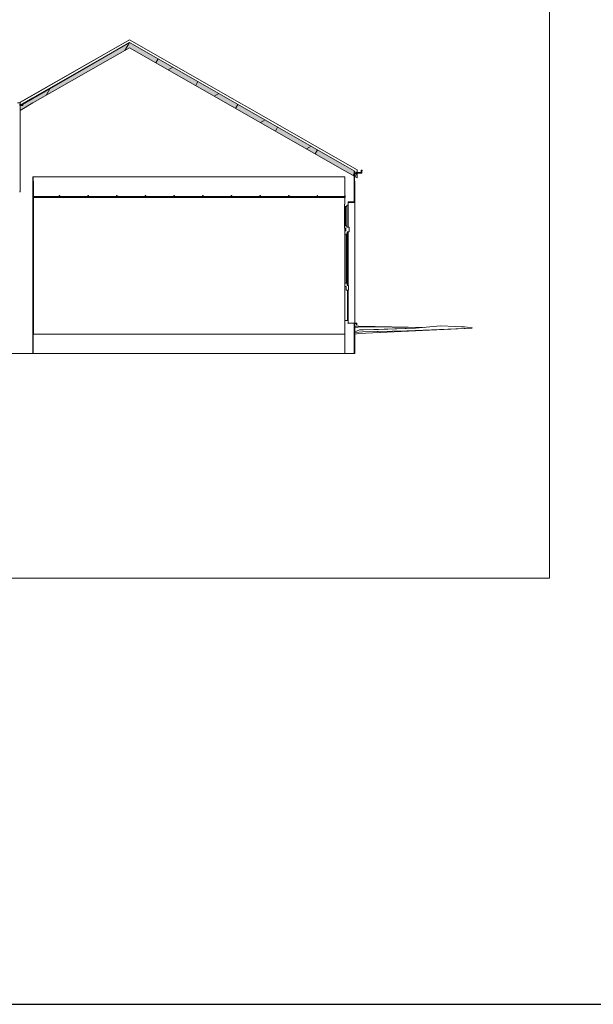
# Model space of a CAD drawing. Header units: metres. Extents: x 0 to 0.84, y 0 to 0.297.
# Tile 15 of 17: x 0.741 to 0.766, y 0.21 to 0.253. Entities that reach past the tile are written whole.
import ezdxf

# ---------------------------------------------------------------- set-up
doc = ezdxf.new("R2010")
doc.units = ezdxf.units.M
for name, color, linetype, lineweight in [('Architektur Allgemein', 7, 'Continuous', 25), ('Dachhaut', 1, 'Continuous', 25), ('Decke', 7, 'Continuous', 50), ('Fassade', 7, 'Continuous', 25), ('Fenster', 7, 'Continuous', 25), ('Fensterbank', 5, 'Continuous', 25), ('Legende_ Beschreibung', 7, 'Continuous', 25), ('Standard', 7, 'Continuous', 25), ('Wand', 7, 'Continuous', 50)]:
    doc.layers.add(name, color=color, linetype=linetype, lineweight=lineweight)

msp = doc.modelspace()

# ---------------------------------------------------------------- hatches: boundary and pattern name
at = {"layer": 'Dachhaut', "linetype": 'Continuous', "lineweight": 13, "true_color": 0xa0a0a0, "transparency": 33554687}
for points in [[(0.745908, 0.251922), (0.741134, 0.2492), (0.741134, 0.248969), (0.745908, 0.251692)], [(0.755843, 0.246255), (0.745908, 0.251922), (0.745908, 0.251692), (0.755843, 0.246025)]]:
    msp.add_hatch(color=253, dxfattribs=at).paths.add_polyline_path(points)

# ---------------------------------------------------------------- linework, layer by layer
at = {"layer": 'Architektur Allgemein', "color": 7, "linetype": 'Continuous', "lineweight": 13, "transparency": 33554687}
for p, q in [((0.741237, 0.249195), (0.741134, 0.249195)), ((0.741134, 0.249175), (0.741257, 0.249175)), ((0.741237, 0.249258), (0.741237, 0.249195)), ((0.741257, 0.249175), (0.741257, 0.24927)), ((0.755777, 0.246293), (0.755777, 0.246235)), ((0.755777, 0.246235), (0.756037, 0.246235)), ((0.755797, 0.246255), (0.755797, 0.246281)), ((0.756017, 0.246255), (0.755797, 0.246255)), ((0.756017, 0.246355), (0.756017, 0.246255)), ((0.756057, 0.246355), (0.756017, 0.246355)), ((0.756037, 0.246235), (0.756037, 0.246335)), ((0.756037, 0.246335), (0.756057, 0.246335)), ((0.756057, 0.246335), (0.756057, 0.246355))]:
    msp.add_line(p, q, dxfattribs=at)
at = {"layer": 'Dachhaut', "color": 7, "linetype": 'Continuous', "lineweight": 13, "transparency": 33554687}
for p, q in [((0.745908, 0.252037), (0.741134, 0.249315)), ((0.755843, 0.24637), (0.745908, 0.252037)), ((0.741134, 0.249166), (0.745908, 0.251922)), ((0.741694, 0.249519), (0.745908, 0.251922)), ((0.745908, 0.251922), (0.741694, 0.249519)), ((0.741694, 0.249289), (0.745908, 0.251692)), ((0.745709, 0.251579), (0.745907, 0.251922)), ((0.745908, 0.251922), (0.755304, 0.246562)), ((0.755304, 0.246562), (0.745908, 0.251922)), ((0.745908, 0.251692), (0.755304, 0.246332)), ((0.747057, 0.251036), (0.747157, 0.25121)), ((0.747594, 0.25073), (0.747795, 0.250846)), ((0.742266, 0.249615), (0.742464, 0.249958)), ((0.748794, 0.250046), (0.748894, 0.250219)), ((0.741694, 0.249519), (0.741134, 0.2492)), ((0.741257, 0.24927), (0.741694, 0.249519)), ((0.749606, 0.249582), (0.749807, 0.249698)), ((0.741134, 0.249315), (0.741134, 0.2492)), ((0.741134, 0.248969), (0.741694, 0.249289)), ((0.741134, 0.2492), (0.741237, 0.249258)), ((0.741134, 0.2492), (0.741134, 0.248969)), ((0.750531, 0.249055), (0.750631, 0.249228)), ((0.751618, 0.248435), (0.751819, 0.24855)), ((0.752269, 0.248064), (0.752369, 0.248237)), ((0.75363, 0.247287), (0.753831, 0.247403)), ((0.754006, 0.247073), (0.754106, 0.247246)), ((0.755304, 0.246562), (0.755704, 0.246334)), ((0.755704, 0.246334), (0.755304, 0.246562)), ((0.755843, 0.246255), (0.755843, 0.24637)), ((0.755304, 0.246332), (0.755843, 0.246025)), ((0.755642, 0.246139), (0.755843, 0.246255)), ((0.755743, 0.246082), (0.755843, 0.246255)), ((0.755843, 0.246025), (0.755843, 0.246255))]:
    msp.add_line(p, q, dxfattribs=at)
at = {"layer": 'Decke', "color": 7, "linetype": 'Continuous', "lineweight": 13, "transparency": 33554687}
for p, q in [((0.745908, 0.251922), (0.741694, 0.249519)), ((0.755304, 0.246562), (0.745908, 0.251922)), ((0.741694, 0.246075), (0.755304, 0.246075))]:
    msp.add_line(p, q, dxfattribs=at)
at = {"layer": 'Fassade', "color": 7, "linetype": 'Continuous', "lineweight": 13, "transparency": 33554687}
for p, q in [((0.741669, 0.245185), (0.741669, 0.245179)), ((0.74169, 0.245185), (0.741669, 0.245185)), ((0.741669, 0.245179), (0.741694, 0.245179)), ((0.741683, 0.245259), (0.741683, 0.245239)), ((0.741694, 0.245259), (0.741683, 0.245259)), ((0.741683, 0.245239), (0.74169, 0.245239)), ((0.74169, 0.245239), (0.74169, 0.245185)), ((0.74284, 0.245215), (0.741714, 0.245215)), ((0.741714, 0.245179), (0.741717, 0.245179)), ((0.741717, 0.245185), (0.74283, 0.245185)), ((0.741717, 0.245179), (0.741717, 0.245185)), ((0.74283, 0.245185), (0.74283, 0.245179)), ((0.74283, 0.245179), (0.742878, 0.245179)), ((0.74284, 0.245185), (0.74284, 0.245215)), ((0.742851, 0.245185), (0.74284, 0.245185)), ((0.742844, 0.245259), (0.742844, 0.245239)), ((0.742864, 0.245259), (0.742844, 0.245259)), ((0.742844, 0.245239), (0.742851, 0.245239)), ((0.742851, 0.245239), (0.742851, 0.245185)), ((0.742857, 0.245185), (0.742857, 0.245239)), ((0.742857, 0.245239), (0.742864, 0.245239)), ((0.742868, 0.245185), (0.742857, 0.245185)), ((0.742864, 0.245239), (0.742864, 0.245259)), ((0.742868, 0.245215), (0.742868, 0.245185)), ((0.74409, 0.245215), (0.742868, 0.245215)), ((0.742878, 0.245179), (0.742878, 0.245185)), ((0.742878, 0.245185), (0.74408, 0.245185)), ((0.74408, 0.245185), (0.74408, 0.245179)), ((0.74408, 0.245179), (0.744128, 0.245179)), ((0.74409, 0.245185), (0.74409, 0.245215)), ((0.744101, 0.245185), (0.74409, 0.245185)), ((0.744094, 0.245259), (0.744094, 0.245239)), ((0.744114, 0.245259), (0.744094, 0.245259)), ((0.744094, 0.245239), (0.744101, 0.245239)), ((0.744101, 0.245239), (0.744101, 0.245185)), ((0.744107, 0.245185), (0.744107, 0.245239)), ((0.744107, 0.245239), (0.744114, 0.245239)), ((0.744118, 0.245185), (0.744107, 0.245185)), ((0.744114, 0.245239), (0.744114, 0.245259)), ((0.744118, 0.245215), (0.744118, 0.245185)), ((0.74534, 0.245215), (0.744118, 0.245215)), ((0.744128, 0.245185), (0.74533, 0.245185)), ((0.744128, 0.245179), (0.744128, 0.245185)), ((0.74533, 0.245185), (0.74533, 0.245179)), ((0.74533, 0.245179), (0.745378, 0.245179)), ((0.74534, 0.245185), (0.74534, 0.245215)), ((0.745351, 0.245185), (0.74534, 0.245185)), ((0.745344, 0.245259), (0.745344, 0.245239)), ((0.745364, 0.245259), (0.745344, 0.245259)), ((0.745344, 0.245239), (0.745351, 0.245239)), ((0.745351, 0.245239), (0.745351, 0.245185)), ((0.745357, 0.245185), (0.745357, 0.245239)), ((0.745357, 0.245239), (0.745364, 0.245239)), ((0.745368, 0.245185), (0.745357, 0.245185)), ((0.745364, 0.245239), (0.745364, 0.245259)), ((0.745368, 0.245215), (0.745368, 0.245185)), ((0.74659, 0.245215), (0.745368, 0.245215)), ((0.745378, 0.245179), (0.745378, 0.245185)), ((0.745378, 0.245185), (0.74658, 0.245185)), ((0.74658, 0.245185), (0.74658, 0.245179)), ((0.74658, 0.245179), (0.746628, 0.245179)), ((0.74659, 0.245185), (0.74659, 0.245215)), ((0.746601, 0.245185), (0.74659, 0.245185)), ((0.746594, 0.245259), (0.746594, 0.245239)), ((0.746614, 0.245259), (0.746594, 0.245259)), ((0.746594, 0.245239), (0.746601, 0.245239)), ((0.746601, 0.245239), (0.746601, 0.245185)), ((0.746607, 0.245185), (0.746607, 0.245239)), ((0.746607, 0.245239), (0.746614, 0.245239)), ((0.746618, 0.245185), (0.746607, 0.245185)), ((0.746614, 0.245239), (0.746614, 0.245259)), ((0.746618, 0.245215), (0.746618, 0.245185)), ((0.74784, 0.245215), (0.746618, 0.245215)), ((0.746628, 0.245185), (0.74783, 0.245185)), ((0.746628, 0.245179), (0.746628, 0.245185)), ((0.74783, 0.245185), (0.74783, 0.245179)), ((0.74783, 0.245179), (0.747878, 0.245179)), ((0.74784, 0.245185), (0.74784, 0.245215)), ((0.747851, 0.245185), (0.74784, 0.245185)), ((0.747844, 0.245259), (0.747844, 0.245239)), ((0.747864, 0.245259), (0.747844, 0.245259)), ((0.747844, 0.245239), (0.747851, 0.245239)), ((0.747851, 0.245239), (0.747851, 0.245185)), ((0.747857, 0.245185), (0.747857, 0.245239)), ((0.747857, 0.245239), (0.747864, 0.245239)), ((0.747868, 0.245185), (0.747857, 0.245185)), ((0.747864, 0.245239), (0.747864, 0.245259)), ((0.747868, 0.245215), (0.747868, 0.245185)), ((0.74909, 0.245215), (0.747868, 0.245215)), ((0.747878, 0.245185), (0.74908, 0.245185)), ((0.747878, 0.245179), (0.747878, 0.245185)), ((0.74908, 0.245185), (0.74908, 0.245179)), ((0.74908, 0.245179), (0.749128, 0.245179)), ((0.74909, 0.245185), (0.74909, 0.245215)), ((0.749101, 0.245185), (0.74909, 0.245185)), ((0.749094, 0.245259), (0.749094, 0.245239)), ((0.749114, 0.245259), (0.749094, 0.245259)), ((0.749094, 0.245239), (0.749101, 0.245239)), ((0.749101, 0.245239), (0.749101, 0.245185)), ((0.749107, 0.245185), (0.749107, 0.245239)), ((0.749107, 0.245239), (0.749114, 0.245239)), ((0.749118, 0.245185), (0.749107, 0.245185)), ((0.749114, 0.245239), (0.749114, 0.245259)), ((0.749118, 0.245215), (0.749118, 0.245185)), ((0.75034, 0.245215), (0.749118, 0.245215)), ((0.749128, 0.245185), (0.75033, 0.245185)), ((0.749128, 0.245179), (0.749128, 0.245185)), ((0.75033, 0.245185), (0.75033, 0.245179)), ((0.75033, 0.245179), (0.750378, 0.245179)), ((0.75034, 0.245185), (0.75034, 0.245215)), ((0.750351, 0.245185), (0.75034, 0.245185)), ((0.750344, 0.245259), (0.750344, 0.245239)), ((0.750364, 0.245259), (0.750344, 0.245259)), ((0.750344, 0.245239), (0.750351, 0.245239)), ((0.750351, 0.245239), (0.750351, 0.245185)), ((0.750357, 0.245185), (0.750357, 0.245239)), ((0.750357, 0.245239), (0.750364, 0.245239)), ((0.750368, 0.245185), (0.750357, 0.245185)), ((0.750364, 0.245239), (0.750364, 0.245259)), ((0.750368, 0.245215), (0.750368, 0.245185)), ((0.75159, 0.245215), (0.750368, 0.245215)), ((0.750378, 0.245185), (0.75158, 0.245185)), ((0.750378, 0.245179), (0.750378, 0.245185)), ((0.75158, 0.245185), (0.75158, 0.245179)), ((0.75158, 0.245179), (0.751628, 0.245179)), ((0.75159, 0.245185), (0.75159, 0.245215)), ((0.751601, 0.245185), (0.75159, 0.245185)), ((0.751594, 0.245259), (0.751594, 0.245239)), ((0.751614, 0.245259), (0.751594, 0.245259)), ((0.751594, 0.245239), (0.751601, 0.245239)), ((0.751601, 0.245239), (0.751601, 0.245185)), ((0.751607, 0.245185), (0.751607, 0.245239)), ((0.751607, 0.245239), (0.751614, 0.245239)), ((0.751618, 0.245185), (0.751607, 0.245185)), ((0.751614, 0.245239), (0.751614, 0.245259)), ((0.751618, 0.245215), (0.751618, 0.245185)), ((0.75284, 0.245215), (0.751618, 0.245215)), ((0.751628, 0.245179), (0.751628, 0.245185)), ((0.751628, 0.245185), (0.75283, 0.245185)), ((0.75283, 0.245185), (0.75283, 0.245179)), ((0.75283, 0.245179), (0.752878, 0.245179)), ((0.75284, 0.245185), (0.75284, 0.245215)), ((0.752851, 0.245185), (0.75284, 0.245185)), ((0.752844, 0.245259), (0.752844, 0.245239)), ((0.752864, 0.245259), (0.752844, 0.245259)), ((0.752844, 0.245239), (0.752851, 0.245239)), ((0.752851, 0.245239), (0.752851, 0.245185)), ((0.752857, 0.245185), (0.752857, 0.245239)), ((0.752857, 0.245239), (0.752864, 0.245239)), ((0.752868, 0.245185), (0.752857, 0.245185)), ((0.752864, 0.245239), (0.752864, 0.245259)), ((0.752868, 0.245215), (0.752868, 0.245185)), ((0.75409, 0.245215), (0.752868, 0.245215)), ((0.752878, 0.245185), (0.75408, 0.245185)), ((0.752878, 0.245179), (0.752878, 0.245185)), ((0.75408, 0.245185), (0.75408, 0.245179)), ((0.75408, 0.245179), (0.754128, 0.245179)), ((0.75409, 0.245185), (0.75409, 0.245215)), ((0.754101, 0.245185), (0.75409, 0.245185)), ((0.754094, 0.245259), (0.754094, 0.245239)), ((0.754114, 0.245259), (0.754094, 0.245259)), ((0.754094, 0.245239), (0.754101, 0.245239)), ((0.754101, 0.245239), (0.754101, 0.245185)), ((0.754107, 0.245185), (0.754107, 0.245239)), ((0.754107, 0.245239), (0.754114, 0.245239)), ((0.754118, 0.245185), (0.754107, 0.245185)), ((0.754114, 0.245239), (0.754114, 0.245259)), ((0.754118, 0.245215), (0.754118, 0.245185)), ((0.75529, 0.245215), (0.754118, 0.245215)), ((0.754128, 0.245179), (0.754128, 0.245185)), ((0.754128, 0.245185), (0.75528, 0.245185)), ((0.75528, 0.245185), (0.75528, 0.245179)), ((0.75528, 0.245179), (0.755294, 0.245179)), ((0.75529, 0.245185), (0.75529, 0.245215)), ((0.755294, 0.245185), (0.75529, 0.245185)), ((0.755294, 0.245259), (0.755294, 0.245239)), ((0.755314, 0.245259), (0.755304, 0.245259)), ((0.755304, 0.245179), (0.755328, 0.245179)), ((0.755307, 0.245185), (0.755307, 0.245239)), ((0.755307, 0.245239), (0.755314, 0.245239)), ((0.755328, 0.245185), (0.755307, 0.245185)), ((0.755314, 0.245239), (0.755314, 0.245259)), ((0.755328, 0.245179), (0.755328, 0.245185))]:
    msp.add_line(p, q, dxfattribs=at)
at = {"layer": 'Fenster', "color": 7, "linetype": 'Continuous', "lineweight": 13, "transparency": 33554687}
for p, q in [((0.755284, 0.244875), (0.755284, 0.244775)), ((0.755304, 0.244875), (0.755284, 0.244875)), ((0.755284, 0.244775), (0.755334, 0.244775)), ((0.755304, 0.244975), (0.755304, 0.244875)), ((0.755334, 0.244775), (0.755384, 0.244775)), ((0.755384, 0.244775), (0.755384, 0.244835)), ((0.755384, 0.244835), (0.755444, 0.244835)), ((0.755444, 0.244835), (0.755444, 0.244975)), ((0.755284, 0.243935), (0.755284, 0.243835)), ((0.755334, 0.243935), (0.755284, 0.243935)), ((0.755284, 0.243835), (0.755344, 0.243835)), ((0.755384, 0.243935), (0.755334, 0.243935)), ((0.755344, 0.243835), (0.755344, 0.243715)), ((0.755384, 0.243875), (0.755384, 0.243935)), ((0.755484, 0.243875), (0.755384, 0.243875)), ((0.755484, 0.243675), (0.755484, 0.243875)), ((0.755304, 0.243715), (0.755304, 0.243575)), ((0.755344, 0.243715), (0.755304, 0.243715)), ((0.755304, 0.243575), (0.755354, 0.243575)), ((0.755354, 0.243575), (0.755404, 0.243575)), ((0.755404, 0.243575), (0.755404, 0.243675)), ((0.755404, 0.243675), (0.755484, 0.243675)), ((0.755304, 0.241435), (0.755304, 0.241295)), ((0.755354, 0.241435), (0.755304, 0.241435)), ((0.755304, 0.241295), (0.755364, 0.241295)), ((0.755404, 0.241435), (0.755354, 0.241435)), ((0.755364, 0.241295), (0.755364, 0.241135)), ((0.755404, 0.241335), (0.755404, 0.241435)), ((0.755464, 0.241335), (0.755404, 0.241335)), ((0.755464, 0.241135), (0.755464, 0.241335)), ((0.755364, 0.241135), (0.755464, 0.241135)), ((0.755304, 0.239815), (0.755304, 0.239675)), ((0.755444, 0.239815), (0.755304, 0.239815)), ((0.755424, 0.239675), (0.755444, 0.239675)), ((0.755444, 0.239695), (0.755444, 0.239815))]:
    msp.add_line(p, q, dxfattribs=at)
at = {"layer": 'Fensterbank', "color": 7, "linetype": 'Continuous', "lineweight": 13, "transparency": 33554687}
for p, q in [((0.755424, 0.239675), (0.755444, 0.239675)), ((0.755824, 0.239695), (0.755444, 0.239695)), ((0.755704, 0.239675), (0.755804, 0.239675)), ((0.755804, 0.239675), (0.755804, 0.239615)), ((0.755804, 0.239615), (0.755824, 0.239615)), ((0.755824, 0.239615), (0.755824, 0.239695))]:
    msp.add_line(p, q, dxfattribs=at)
at = {"layer": 'Legende_ Beschreibung', "color": 7, "linetype": 'Continuous', "lineweight": 25, "transparency": 33554687}
msp.add_line((0.655, 0.21), (0.83, 0.21), dxfattribs=at)
at = {"layer": 'Standard', "color": 7, "linetype": 'Continuous', "lineweight": 13, "transparency": 33554687}
for p, q in [((0.741138, 0.249318), (0.745907, 0.252038)), ((0.745907, 0.252038), (0.745908, 0.252037)), ((0.745908, 0.252037), (0.745907, 0.252038)), ((0.741018, 0.24929), (0.741134, 0.24929)), ((0.741117, 0.249202), (0.741114, 0.2492)), ((0.741134, 0.2492), (0.741114, 0.2492)), ((0.741117, 0.249202), (0.741134, 0.249202)), ((0.741134, 0.249315), (0.741138, 0.249318)), ((0.741134, 0.249195), (0.741134, 0.2492)), ((0.741134, 0.248969), (0.741134, 0.249175)), ((0.741694, 0.246075), (0.741694, 0.245875)), ((0.741704, 0.246075), (0.741694, 0.246075)), ((0.741694, 0.246075), (0.741694, 0.245175)), ((0.741704, 0.245875), (0.741704, 0.246075)), ((0.755294, 0.246075), (0.755294, 0.245185)), ((0.755304, 0.246075), (0.755294, 0.246075)), ((0.755304, 0.245259), (0.755304, 0.246075)), ((0.755304, 0.245175), (0.755304, 0.246075)), ((0.755724, 0.246075), (0.755724, 0.246323)), ((0.755724, 0.245875), (0.755724, 0.246075)), ((0.756038, 0.246235), (0.756037, 0.246235)), ((0.756038, 0.246335), (0.756038, 0.246235)), ((0.756058, 0.246355), (0.756057, 0.246355)), ((0.756058, 0.246335), (0.756057, 0.246335)), ((0.756058, 0.246355), (0.756058, 0.246335)), ((0.741694, 0.245875), (0.741694, 0.245259)), ((0.741714, 0.245875), (0.741704, 0.245875)), ((0.741714, 0.245215), (0.741714, 0.245875)), ((0.755734, 0.245875), (0.755724, 0.245875)), ((0.755734, 0.244945), (0.755734, 0.245875)), ((0.741694, 0.245175), (0.755304, 0.245175)), ((0.741714, 0.239215), (0.741714, 0.245185)), ((0.741717, 0.245175), (0.741717, 0.239215)), ((0.755293, 0.245175), (0.755293, 0.244875)), ((0.755293, 0.244875), (0.755293, 0.245175)), ((0.755294, 0.245179), (0.755294, 0.244975)), ((0.755304, 0.245175), (0.755304, 0.245179)), ((0.755284, 0.243835), (0.755284, 0.244875)), ((0.755284, 0.244875), (0.755284, 0.244875)), ((0.755284, 0.244875), (0.755284, 0.244875)), ((0.755284, 0.244775), (0.755284, 0.243935)), ((0.755284, 0.244775), (0.755284, 0.244775)), ((0.755294, 0.244975), (0.755294, 0.244875)), ((0.755294, 0.244975), (0.755294, 0.244975)), ((0.755294, 0.244975), (0.755304, 0.244975)), ((0.755304, 0.244875), (0.755304, 0.244975)), ((0.755304, 0.244875), (0.755304, 0.244975)), ((0.755304, 0.244875), (0.755304, 0.244975)), ((0.755334, 0.243935), (0.755334, 0.244775)), ((0.755334, 0.244775), (0.755334, 0.243935)), ((0.755384, 0.243935), (0.755384, 0.244775)), ((0.755444, 0.244945), (0.755734, 0.244945)), ((0.755444, 0.243875), (0.755444, 0.244835)), ((0.755734, 0.239695), (0.755734, 0.244945)), ((0.755734, 0.239695), (0.755734, 0.244945)), ((0.755284, 0.243935), (0.755284, 0.243935)), ((0.755284, 0.243835), (0.755284, 0.243835)), ((0.755284, 0.243835), (0.755284, 0.243835)), ((0.755293, 0.243835), (0.755293, 0.239215)), ((0.755293, 0.239215), (0.755293, 0.243835)), ((0.755294, 0.243835), (0.755294, 0.239675)), ((0.755304, 0.239675), (0.755304, 0.243835)), ((0.755304, 0.243835), (0.755304, 0.243715)), ((0.755304, 0.239675), (0.755304, 0.243835)), ((0.755304, 0.239675), (0.755304, 0.243835)), ((0.755344, 0.243715), (0.755344, 0.243835)), ((0.755304, 0.243715), (0.755304, 0.243715)), ((0.755304, 0.243715), (0.755304, 0.243715)), ((0.755304, 0.243575), (0.755304, 0.241435)), ((0.755304, 0.243575), (0.755304, 0.243575)), ((0.755354, 0.241435), (0.755354, 0.243575)), ((0.755354, 0.243575), (0.755354, 0.241435)), ((0.755404, 0.241435), (0.755404, 0.243575)), ((0.755444, 0.241335), (0.755444, 0.243675)), ((0.755304, 0.241435), (0.755304, 0.241435)), ((0.755304, 0.241295), (0.755304, 0.239815)), ((0.755304, 0.241295), (0.755304, 0.241295)), ((0.755304, 0.241295), (0.755304, 0.241295)), ((0.755364, 0.241135), (0.755364, 0.241295)), ((0.755364, 0.241135), (0.755364, 0.241135)), ((0.755414, 0.239815), (0.755414, 0.241135)), ((0.755414, 0.241135), (0.755414, 0.239815)), ((0.755444, 0.239815), (0.755444, 0.241135)), ((0.755294, 0.239675), (0.755294, 0.239675)), ((0.755294, 0.239675), (0.755294, 0.238375)), ((0.755304, 0.239675), (0.755294, 0.239675)), ((0.755304, 0.239815), (0.755304, 0.239815)), ((0.755734, 0.238375), (0.755734, 0.239675)), ((0.755801, 0.239556), (0.755734, 0.239551)), ((0.755903, 0.239556), (0.755734, 0.239545)), ((0.755801, 0.239556), (0.755734, 0.239551)), ((0.755903, 0.239556), (0.755734, 0.239545)), ((0.75604, 0.239526), (0.755734, 0.239508)), ((0.75604, 0.239526), (0.755734, 0.239508)), ((0.755801, 0.239556), (0.755808, 0.239556)), ((0.755801, 0.239556), (0.755808, 0.239556)), ((0.755804, 0.239675), (0.755804, 0.239615)), ((0.755804, 0.239615), (0.755804, 0.239615)), ((0.755808, 0.239556), (0.755903, 0.239556)), ((0.755808, 0.239556), (0.755903, 0.239556)), ((0.758776, 0.239508), (0.755903, 0.239556)), ((0.758776, 0.239508), (0.755903, 0.239556)), ((0.758666, 0.239497), (0.75604, 0.239526)), ((0.758666, 0.239497), (0.75604, 0.239526)), ((0.759474, 0.239578), (0.758376, 0.239468)), ((0.759474, 0.239578), (0.758376, 0.239468)), ((0.760121, 0.239551), (0.759474, 0.239578)), ((0.760121, 0.239551), (0.759474, 0.239578)), ((0.76063, 0.239517), (0.760121, 0.239551)), ((0.760515, 0.239525), (0.760121, 0.239551)), ((0.760856, 0.239492), (0.76063, 0.239517)), ((0.741694, 0.239215), (0.741704, 0.239215)), ((0.741694, 0.239215), (0.741694, 0.238375)), ((0.741704, 0.239215), (0.741694, 0.239215)), ((0.741694, 0.239215), (0.741694, 0.238375)), ((0.741704, 0.238375), (0.741704, 0.239215)), ((0.755304, 0.239215), (0.741714, 0.239215)), ((0.755304, 0.238375), (0.755304, 0.239215)), ((0.755304, 0.238375), (0.755304, 0.239215)), ((0.755839, 0.239355), (0.755704, 0.239305)), ((0.755839, 0.239355), (0.755704, 0.239305)), ((0.756068, 0.239311), (0.755734, 0.239286)), ((0.755734, 0.239286), (0.756068, 0.239311)), ((0.75591, 0.239235), (0.755734, 0.239208)), ((0.75591, 0.239235), (0.755734, 0.239208)), ((0.755944, 0.239394), (0.755839, 0.239355)), ((0.755944, 0.239394), (0.755839, 0.239355)), ((0.760854, 0.239474), (0.75591, 0.239235)), ((0.760512, 0.239457), (0.75591, 0.239235)), ((0.755969, 0.239397), (0.755944, 0.239394)), ((0.755969, 0.239397), (0.755944, 0.239394)), ((0.756112, 0.2394), (0.755969, 0.239397)), ((0.756112, 0.2394), (0.755969, 0.239397)), ((0.758003, 0.239359), (0.756068, 0.239311)), ((0.756068, 0.239311), (0.756757, 0.239328)), ((0.758376, 0.239468), (0.756112, 0.2394)), ((0.756761, 0.239419), (0.756112, 0.2394)), ((0.758003, 0.239359), (0.756757, 0.239328)), ((0.758376, 0.239468), (0.756761, 0.239419)), ((0.758003, 0.239359), (0.760854, 0.239474)), ((0.758003, 0.239359), (0.760512, 0.23946)), ((0.760843, 0.239486), (0.760856, 0.239492)), ((0.760854, 0.239474), (0.760843, 0.239486)), ((0.741694, 0.238375), (0.741704, 0.238375)), ((0.741694, 0.238375), (0.755304, 0.238375)), ((0.755294, 0.238375), (0.755304, 0.238375)), ((0.755704, 0.238375), (0.755734, 0.238375))]:
    msp.add_line(p, q, dxfattribs=at)
msp.add_lwpolyline([(0.662438, 0.228575), (0.764232, 0.228575), (0.764232, 0.268975), (0.662438, 0.268975), (0.662438, 0.228575)], dxfattribs=at)
at = {"layer": 'Wand', "color": 7, "linetype": 'Continuous', "lineweight": 13, "transparency": 33554687}
for p, q in [((0.741694, 0.249519), (0.741134, 0.2492)), ((0.741134, 0.2492), (0.741134, 0.246075)), ((0.755704, 0.246334), (0.755304, 0.246562)), ((0.741134, 0.246075), (0.741134, 0.245875)), ((0.741694, 0.245875), (0.741694, 0.246075)), ((0.755304, 0.246075), (0.755304, 0.245875)), ((0.755704, 0.246075), (0.755704, 0.246334)), ((0.755704, 0.245875), (0.755704, 0.246075)), ((0.741134, 0.245875), (0.741134, 0.245415)), ((0.741694, 0.238375), (0.741694, 0.245875)), ((0.755304, 0.245875), (0.755304, 0.244975)), ((0.755704, 0.244975), (0.755704, 0.245875)), ((0.741134, 0.245415), (0.741114, 0.245415)), ((0.755444, 0.244975), (0.755704, 0.244975)), ((0.755304, 0.239675), (0.755304, 0.238375)), ((0.755444, 0.239675), (0.755424, 0.239675)), ((0.755704, 0.238375), (0.755704, 0.239675)), ((0.740248, 0.238375), (0.741134, 0.238375)), ((0.741134, 0.238375), (0.741208, 0.238375)), ((0.741134, 0.238375), (0.741208, 0.238375)), ((0.741208, 0.238375), (0.741694, 0.238375)), ((0.755304, 0.238375), (0.755704, 0.238375))]:
    msp.add_line(p, q, dxfattribs=at)

doc.saveas('drawing.dxf')
